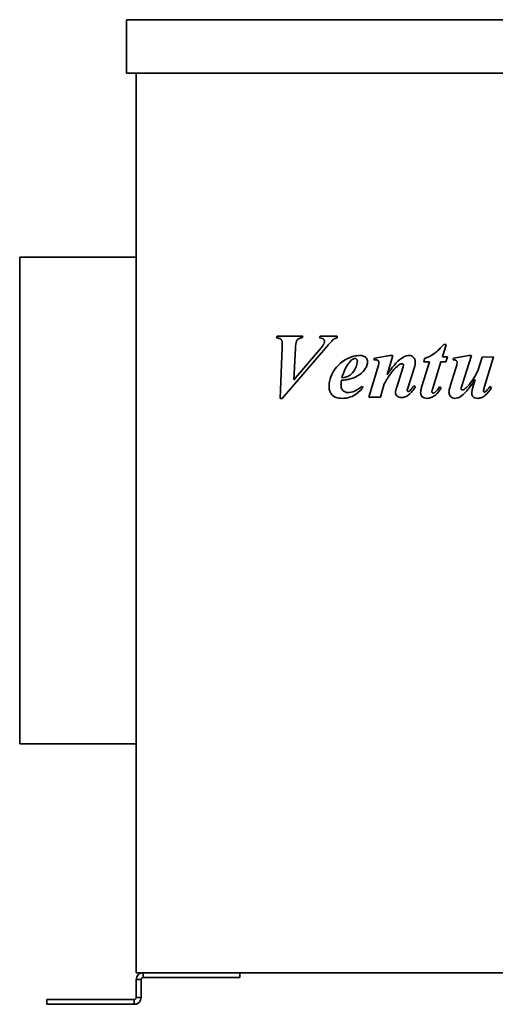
# Model space of a CAD drawing. Header units: millimetres. Extents: x 170 to 670, y 95 to 499.
# Tile 1 of 5: x 170 to 365, y 95 to 499. Entities that reach past the tile are written whole.
import ezdxf

# ---------------------------------------------------------------- set-up
doc = ezdxf.new("R2010")
doc.units = ezdxf.units.MM
doc.header["$LTSCALE"] = 2
doc.layers.add('Krawędzie widoczne(ISO)', color=7, linetype='Continuous', lineweight=35, true_color=0x262659)

msp = doc.modelspace()

# ---------------------------------------------------------------- linework, layer by layer
at = {"layer": 'Krawędzie widoczne(ISO)'}
for p, q in [((213.5, 499.23), (626.5, 499.23)), ((213.5, 477.23), (213.5, 499.23)), ((626.5, 477.23), (213.5, 477.23)), ((217.5, 107.73), (217.5, 477.23)), ((169.6, 401.73), (169.6, 201.73)), ((217.5, 401.73), (169.6, 401.73)), ((275.41, 369.2), (275.19, 368.52)), ((285.91, 369.2), (275.41, 369.2)), ((285.71, 368.52), (285.91, 369.2)), ((293.12, 369.2), (292.85, 368.52)), ((300.02, 369.2), (293.12, 369.2)), ((300.02, 368.52), (300.02, 369.2)), ((277.41, 364.54), (276.6, 343.62)), ((277.41, 343.62), (296.06, 365.29)), ((282.27, 351.3), (282.87, 364.33)), ((343.32, 360.78), (344.9, 365.8)), ((344.9, 365.8), (343.9, 365.8)), ((292.02, 362.64), (282.27, 351.3)), ((315.38, 360.19), (315.18, 359.49)), ((321.78, 361.29), (315.38, 360.19)), ((320.55, 353.39), (322.94, 361.29)), ((322.94, 361.29), (321.78, 361.29)), ((335.99, 360.02), (335.64, 358.66)), ((345.39, 360.78), (343.32, 360.78)), ((344.75, 358.66), (345.39, 360.78)), ((347.9, 360.19), (347.74, 359.49)), ((354.13, 361.29), (347.9, 360.19)), ((351.29, 348.77), (355.23, 361.29)), ((355.23, 361.29), (354.13, 361.29)), ((359.6, 360.62), (357.87, 354.98)), ((364.28, 360.78), (359.6, 360.62)), ((360.6, 348.53), (364.28, 360.78)), ((316.69, 356), (313.12, 344.2)), ((327.02, 356.25), (324.51, 348.34)), ((329.17, 348.28), (331.68, 356.04)), ((337.99, 358.66), (334.87, 348.67)), ((335.64, 358.66), (337.99, 358.66)), ((339.32, 347.83), (342.67, 358.66)), ((342.67, 358.66), (344.75, 358.66)), ((348.86, 356.12), (346.53, 348.75)), ((310.73, 348.12), (310.17, 348.59)), ((317.83, 344.2), (319.43, 349.67)), ((332.21, 348.46), (331.52, 348.87)), ((342.79, 347.95), (342.14, 348.36)), ((356.76, 351.43), (355.84, 348.3)), ((363.48, 348.16), (362.85, 348.59)), ((313.12, 344.2), (317.83, 344.2)), ((276.6, 343.62), (277.41, 343.62)), ((217.5, 201.73), (169.6, 201.73)), ((622.5, 107.73), (217.5, 107.73)), ((220.3, 107.73), (220.3, 106.61)), ((220.3, 106.61), (220.3, 105.73)), ((220.3, 105.73), (235.47, 105.73)), ((242.98, 105.73), (235.47, 105.73)), ((242.98, 105.73), (258.28, 105.73)), ((260.03, 105.73), (258.28, 105.73)), ((260.03, 107.73), (260.03, 105.73)), ((217.5, 104.93), (217.5, 97.57)), ((218.62, 104.93), (217.5, 104.93)), ((219.5, 104.93), (218.62, 104.93)), ((219.5, 97.57), (219.5, 104.93)), ((217.5, 97.57), (218.38, 97.57)), ((218.38, 97.57), (219.5, 97.57)), ((180.71, 96.77), (182.46, 96.77)), ((180.71, 94.77), (180.71, 96.77)), ((182.46, 94.77), (180.71, 94.77)), ((182.46, 96.77), (204.38, 96.77)), ((182.46, 94.77), (204.38, 94.77)), ((204.38, 96.77), (212.87, 96.77)), ((212.87, 94.77), (204.38, 94.77)), ((212.87, 96.77), (215.7, 96.77)), ((212.87, 94.77), (215.7, 94.77)), ((216.7, 96.77), (215.7, 96.77)), ((215.7, 94.77), (216.7, 94.77)), ((216.7, 95.89), (216.7, 96.77)), ((216.7, 94.77), (216.7, 95.89))]:
    msp.add_line(p, q, dxfattribs=at)
for points, knots in [([(275.19, 368.52), (275.72, 368.48), (276.21, 368.39), (276.82, 368.1), (276.95, 367.98), (277.17, 367.74), (277.26, 367.57), (277.44, 367.09), (277.47, 366.77), (277.47, 366.46)], [-0.2490147, -0.2490147, -0.2490147, -0.2490147, -0.1895994, -0.1895994, -0.1521457, -0.1521457, -0.0927903, -0.0927903, 0, 0, 0, 0]), ([(282.87, 364.33), (282.91, 365.49), (283.05, 366.48), (283.47, 367.46), (283.61, 367.67), (284.02, 368.06), (284.26, 368.21), (284.9, 368.47), (285.31, 368.52), (285.71, 368.52)], [-0.4697025, -0.4697025, -0.4697025, -0.4697025, -0.2877002, -0.2877002, -0.2074377, -0.2074377, -0.1194945, -0.1194945, 0, 0, 0, 0]), ([(292.85, 368.52), (293.27, 368.45), (293.7, 368.36), (294.22, 368.13), (294.37, 368.03), (294.61, 367.77), (294.69, 367.66), (294.79, 367.41), (294.81, 367.29), (294.81, 367.15)], [-0.259883, -0.259883, -0.259883, -0.259883, -0.1436378, -0.1436378, -0.0807471, -0.0807471, -0.03994, -0.03994, 0, 0, 0, 0]), ([(298.57, 367.87), (298.77, 368.02), (298.99, 368.14), (299.47, 368.36), (299.75, 368.45), (300.02, 368.52)], [-0.1597151, -0.1597151, -0.1597151, -0.1597151, -0.0854417, -0.0854417, 0, 0, 0, 0]), ([(277.47, 366.46), (277.47, 366.41), (277.46, 366.1), (277.45, 365.52), (277.43, 364.94), (277.41, 364.54)], [-0.1714471, -0.1714471, -0.1714471, -0.1714471, -0.1198501, -0.1198501, 0, 0, 0, 0]), ([(294.81, 367.15), (294.81, 366.92), (294.77, 366.69), (294.59, 366.08), (294.41, 365.75), (294.05, 365.07), (293.21, 364.01), (292.02, 362.64)], [-0.6633217, -0.6633217, -0.6633217, -0.6633217, -0.6203645, -0.6203645, -0.5455503, -0.5455503, 0, 0, 0, 0]), ([(296.06, 365.29), (296.52, 365.82), (297.05, 366.42), (297.87, 367.26), (298.25, 367.63), (298.57, 367.87)], [-0.2972705, -0.2972705, -0.2972705, -0.2972705, -0.1208247, -0.1208247, 0, 0, 0, 0]), ([(343.9, 365.8), (341.71, 363.39), (340.47, 362.45), (338.7, 361.21), (337.36, 360.55), (335.99, 360.02)], [-0.6505115, -0.6505115, -0.6505115, -0.6505115, -0.4385322, -0.4385322, 0, 0, 0, 0]), ([(309.36, 361.29), (308.53, 361.29), (307.72, 361.19), (306.07, 360.79), (305.26, 360.49), (303.35, 359.57), (301.74, 358.63), (298.74, 355.4), (297.92, 353.69), (297, 351.32), (296.71, 349.96), (296.71, 348.57)], [-1.535949, -1.535949, -1.535949, -1.535949, -1.319391, -1.319391, -1.091451, -1.091451, -0.763345, -0.763345, -0.419332, -0.419332, 0, 0, 0, 0]), ([(305.33, 358.84), (305.56, 359.1), (305.82, 359.35), (306.31, 359.73), (306.55, 359.88), (306.97, 360.03), (307.14, 360.07), (307.31, 360.07)], [-0.2371908, -0.2371908, -0.2371908, -0.2371908, -0.1336697, -0.1336697, -0.0521754, -0.0521754, 0, 0, 0, 0]), ([(307.31, 360.07), (307.46, 360.07), (307.6, 360.04), (307.85, 359.94), (307.96, 359.87), (308.1, 359.72), (308.19, 359.61), (308.31, 359.3), (308.34, 359.13), (308.34, 358.96)], [-0.2665624, -0.2665624, -0.2665624, -0.2665624, -0.1782034, -0.1782034, -0.101379, -0.101379, -0.0505535, -0.0505535, 0, 0, 0, 0]), ([(312.5, 358.7), (312.5, 358.89), (312.49, 359.07), (312.41, 359.43), (312.36, 359.6), (312.15, 360.06), (311.96, 360.32), (311.59, 360.67), (311.32, 360.89), (310.39, 361.23), (309.86, 361.29), (309.36, 361.29)], [-0.8558076, -0.8558076, -0.8558076, -0.8558076, -0.7040722, -0.7040722, -0.560056, -0.560056, -0.2970004, -0.2970004, -0.1521953, -0.1521953, 0, 0, 0, 0]), ([(329.7, 361.29), (329.31, 361.29), (328.91, 361.23), (327.94, 360.96), (327.46, 360.72), (326.35, 360.15), (325.3, 359.26), (324.21, 358.13)], [-0.6223656, -0.6223656, -0.6223656, -0.6223656, -0.5637973, -0.5637973, -0.4719778, -0.4719778, 0, 0, 0, 0]), ([(332.17, 358.51), (332.17, 358.74), (332.15, 358.97), (332.07, 359.39), (332.01, 359.6), (331.79, 360.1), (331.6, 360.38), (331.12, 360.84), (330.87, 361), (330.31, 361.24), (330.01, 361.29), (329.7, 361.29)], [-0.434157, -0.434157, -0.434157, -0.434157, -0.3605494, -0.3605494, -0.2922724, -0.2922724, -0.1822034, -0.1822034, -0.0933221, -0.0933221, 0, 0, 0, 0]), ([(308.34, 358.96), (308.34, 358.15), (308.13, 357.34), (307.6, 356.05), (307.14, 355.09), (306.12, 353.92), (305.55, 353.34), (304.41, 352.68), (303.67, 352.34), (301.94, 352.08)], [-7.76471, -7.76471, -7.76471, -7.76471, -4.065446, -4.065446, -1.456197, -1.456197, -0.52465, -0.52465, 0, 0, 0, 0]), ([(301.94, 352.08), (302.34, 353.41), (302.84, 354.78), (303.97, 357.03), (304.58, 358.01), (305.33, 358.84)], [-0.7546689, -0.7546689, -0.7546689, -0.7546689, -0.3358974, -0.3358974, 0, 0, 0, 0]), ([(305.39, 351.67), (307.59, 352.27), (308.89, 353.16), (310.33, 354.21), (311.11, 355.07), (311.73, 356.08)], [-0.5357769, -0.5357769, -0.5357769, -0.5357769, -0.3549918, -0.3549918, 0, 0, 0, 0]), ([(311.73, 356.08), (311.97, 356.49), (312.17, 356.92), (312.44, 357.8), (312.5, 358.25), (312.5, 358.7)], [-0.2776952, -0.2776952, -0.2776952, -0.2776952, -0.1355753, -0.1355753, 0, 0, 0, 0]), ([(315.18, 359.49), (315.53, 359.49), (315.91, 359.48), (316.34, 359.42), (316.53, 359.39), (316.83, 359.24), (316.92, 359.18), (317.04, 359.06), (317.11, 358.98), (317.2, 358.74), (317.22, 358.62), (317.22, 358.49)], [-0.5201797, -0.5201797, -0.5201797, -0.5201797, -0.2603693, -0.2603693, -0.1371936, -0.1371936, -0.075774, -0.075774, -0.0376815, -0.0376815, 0, 0, 0, 0]), ([(317.22, 358.49), (317.21, 358.2), (317.15, 357.84), (316.97, 357.02), (316.83, 356.48), (316.69, 356)], [-0.2510611, -0.2510611, -0.2510611, -0.2510611, -0.148481, -0.148481, 0, 0, 0, 0]), ([(319.43, 349.67), (320.21, 351.12), (321.1, 352.57), (322.89, 354.98), (323.8, 356.04), (324.82, 356.94)], [-0.9017021, -0.9017021, -0.9017021, -0.9017021, -0.4064927, -0.4064927, 0, 0, 0, 0]), ([(324.21, 358.13), (323.71, 357.59), (323.13, 356.87), (321.98, 355.38), (321.22, 354.33), (320.55, 353.39)], [-0.5617697, -0.5617697, -0.5617697, -0.5617697, -0.3470298, -0.3470298, 0, 0, 0, 0]), ([(324.82, 356.94), (325.3, 357.36), (325.76, 357.67), (326.34, 357.86), (326.51, 357.9), (326.68, 357.9)], [-0.1849619, -0.1849619, -0.1849619, -0.1849619, -0.0505499, -0.0505499, 0, 0, 0, 0]), ([(326.68, 357.9), (326.73, 357.9), (326.78, 357.9), (326.88, 357.87), (326.93, 357.86), (327.06, 357.79), (327.13, 357.73), (327.2, 357.65), (327.24, 357.6), (327.28, 357.5), (327.29, 357.45), (327.29, 357.39)], [-0.06952232, -0.06952232, -0.06952232, -0.06952232, -0.06010414, -0.06010414, -0.05100747, -0.05100747, -0.0338329, -0.0338329, -0.01675096, -0.01675096, 0, 0, 0, 0]), ([(327.29, 357.39), (327.29, 357.25), (327.26, 357.08), (327.17, 356.7), (327.1, 356.46), (327.02, 356.25)], [-0.1168132, -0.1168132, -0.1168132, -0.1168132, -0.06779, -0.06779, 0, 0, 0, 0]), ([(331.68, 356.04), (331.83, 356.48), (331.96, 356.93), (332.12, 357.75), (332.17, 358.14), (332.17, 358.51)], [-0.25054, -0.25054, -0.25054, -0.25054, -0.1125185, -0.1125185, 0, 0, 0, 0]), ([(347.74, 359.49), (347.96, 359.49), (348.22, 359.49), (348.62, 359.43), (348.74, 359.39), (348.97, 359.28), (349.07, 359.21), (349.24, 359.03), (349.28, 358.95), (349.35, 358.78), (349.37, 358.67), (349.37, 358.55)], [-0.121581, -0.121581, -0.121581, -0.121581, -0.0956588, -0.0956588, -0.0742607, -0.0742607, -0.0545351, -0.0545351, -0.0338392, -0.0338392, 0, 0, 0, 0]), ([(349.37, 358.55), (349.37, 358.31), (349.31, 357.97), (349.14, 357.15), (348.99, 356.59), (348.86, 356.12)], [-0.2519693, -0.2519693, -0.2519693, -0.2519693, -0.1469449, -0.1469449, 0, 0, 0, 0]), ([(357.87, 354.98), (357.22, 353.75), (356.5, 352.5), (355.13, 350.42), (354.44, 349.48), (353.7, 348.67)], [-0.7476113, -0.7476113, -0.7476113, -0.7476113, -0.3302637, -0.3302637, 0, 0, 0, 0]), ([(296.71, 348.57), (296.71, 348.05), (296.78, 347.54), (297.05, 346.55), (297.26, 346.1), (297.89, 345.09), (298.24, 344.8), (298.68, 344.42), (299.13, 344.19), (300.41, 343.77), (301.31, 343.68), (302.15, 343.68)], [-0.4610379, -0.4610379, -0.4610379, -0.4610379, -0.4432687, -0.4432687, -0.4259714, -0.4259714, -0.4024571, -0.4024571, -0.2518623, -0.2518623, 0, 0, 0, 0]), ([(301.62, 349.14), (301.62, 349.43), (301.63, 349.73), (301.69, 350.38), (301.73, 350.76), (301.78, 351.12)], [-0.1957361, -0.1957361, -0.1957361, -0.1957361, -0.1090517, -0.1090517, 0, 0, 0, 0]), ([(304.56, 346.09), (304.12, 346.09), (303.69, 346.16), (302.97, 346.46), (302.68, 346.66), (302.24, 347.11), (302.02, 347.39), (301.68, 348.22), (301.62, 348.68), (301.62, 349.14)], [-0.6502662, -0.6502662, -0.6502662, -0.6502662, -0.4405223, -0.4405223, -0.2697724, -0.2697724, -0.1371019, -0.1371019, 0, 0, 0, 0]), ([(301.78, 351.12), (302.45, 351.17), (303.15, 351.25), (304.34, 351.43), (304.89, 351.53), (305.39, 351.67)], [-0.3602885, -0.3602885, -0.3602885, -0.3602885, -0.1577625, -0.1577625, 0, 0, 0, 0]), ([(302.15, 343.68), (302.93, 343.68), (303.71, 343.76), (305.36, 344.14), (306.06, 344.44), (308.08, 345.46), (309.48, 346.71), (310.73, 348.12)], [-0.9307119, -0.9307119, -0.9307119, -0.9307119, -0.7606828, -0.7606828, -0.5628392, -0.5628392, 0, 0, 0, 0]), ([(310.17, 348.59), (308.55, 347.27), (307.55, 346.79), (306.19, 346.26), (305.39, 346.09), (304.56, 346.09)], [-0.436929, -0.436929, -0.436929, -0.436929, -0.2490199, -0.2490199, 0, 0, 0, 0]), ([(324.51, 348.34), (324.38, 347.91), (324.25, 347.44), (324.1, 346.7), (324.04, 346.34), (324.04, 346.03)], [-0.2286452, -0.2286452, -0.2286452, -0.2286452, -0.0926975, -0.0926975, 0, 0, 0, 0]), ([(326.49, 343.97), (327.01, 343.97), (327.5, 344.07), (328.5, 344.45), (328.98, 344.75), (330.49, 345.93), (331.42, 347.16), (332.21, 348.46)], [-0.8207109, -0.8207109, -0.8207109, -0.8207109, -0.6480409, -0.6480409, -0.4586937, -0.4586937, 0, 0, 0, 0]), ([(328.84, 346.95), (328.84, 347.08), (328.89, 347.28), (328.99, 347.71), (329.09, 348.02), (329.17, 348.28)], [-0.1295674, -0.1295674, -0.1295674, -0.1295674, -0.0818986, -0.0818986, 0, 0, 0, 0]), ([(330.99, 348.12), (330.78, 347.82), (330.56, 347.53), (330.12, 347.04), (329.9, 346.82), (329.66, 346.63)], [-0.1989401, -0.1989401, -0.1989401, -0.1989401, -0.0912018, -0.0912018, 0, 0, 0, 0]), ([(331.52, 348.87), (331.42, 348.73), (331.3, 348.57), (331.13, 348.33), (331.05, 348.22), (330.99, 348.12)], [-0.08902654, -0.08902654, -0.08902654, -0.08902654, -0.03558765, -0.03558765, 0, 0, 0, 0]), ([(334.87, 348.67), (334.72, 348.18), (334.58, 347.65), (334.41, 346.75), (334.36, 346.33), (334.36, 345.93)], [-0.2749031, -0.2749031, -0.2749031, -0.2749031, -0.1199944, -0.1199944, 0, 0, 0, 0]), ([(336.99, 343.68), (337.57, 343.68), (338.14, 343.81), (339.22, 344.23), (339.83, 344.56), (341.38, 345.79), (342.17, 346.87), (342.79, 347.95)], [-0.8060586, -0.8060586, -0.8060586, -0.8060586, -0.5916034, -0.5916034, -0.3756404, -0.3756404, 0, 0, 0, 0]), ([(342.14, 348.36), (341.82, 347.9), (341.46, 347.43), (340.82, 346.7), (340.5, 346.37), (340.18, 346.12)], [-0.2921562, -0.2921562, -0.2921562, -0.2921562, -0.1232835, -0.1232835, 0, 0, 0, 0]), ([(346.53, 348.75), (346.38, 348.29), (346.23, 347.8), (346.06, 346.97), (346, 346.58), (346, 346.22)], [-0.2542724, -0.2542724, -0.2542724, -0.2542724, -0.1082446, -0.1082446, 0, 0, 0, 0]), ([(351, 347.57), (351, 347.69), (351.03, 347.86), (351.13, 348.27), (351.21, 348.54), (351.29, 348.77)], [-0.1259563, -0.1259563, -0.1259563, -0.1259563, -0.0730778, -0.0730778, 0, 0, 0, 0]), ([(353.7, 348.67), (353.35, 348.29), (352.94, 347.88), (352.32, 347.44), (352.09, 347.31), (351.74, 347.19), (351.6, 347.16), (351.47, 347.16)], [-0.2672044, -0.2672044, -0.2672044, -0.2672044, -0.112487, -0.112487, -0.0394395, -0.0394395, 0, 0, 0, 0]), ([(353.31, 346.73), (353.77, 347.24), (354.32, 347.97), (355.39, 349.43), (356.12, 350.49), (356.76, 351.43)], [-0.541332, -0.541332, -0.541332, -0.541332, -0.3402271, -0.3402271, 0, 0, 0, 0]), ([(355.84, 348.3), (355.7, 347.85), (355.57, 347.37), (355.41, 346.55), (355.35, 346.16), (355.35, 345.79)], [-0.2529384, -0.2529384, -0.2529384, -0.2529384, -0.1105834, -0.1105834, 0, 0, 0, 0]), ([(357.83, 343.68), (358.35, 343.68), (358.85, 343.78), (359.86, 344.16), (360.34, 344.46), (361.84, 345.64), (362.73, 346.85), (363.48, 348.16)], [-0.8164833, -0.8164833, -0.8164833, -0.8164833, -0.6412934, -0.6412934, -0.4524397, -0.4524397, 0, 0, 0, 0]), ([(360.15, 346.73), (360.15, 346.81), (360.2, 347.01), (360.36, 347.67), (360.5, 348.16), (360.6, 348.53)], [-0.2003956, -0.2003956, -0.2003956, -0.2003956, -0.1142257, -0.1142257, 0, 0, 0, 0]), ([(362.85, 348.59), (362.55, 348.15), (362.2, 347.68), (361.61, 346.99), (361.33, 346.7), (361.07, 346.5)], [-0.2341215, -0.2341215, -0.2341215, -0.2341215, -0.0978272, -0.0978272, 0, 0, 0, 0]), ([(324.04, 346.03), (324.04, 345.89), (324.06, 345.75), (324.11, 345.48), (324.15, 345.36), (324.3, 344.99), (324.46, 344.78), (324.78, 344.47), (324.99, 344.3), (325.71, 344.02), (326.1, 343.97), (326.49, 343.97)], [-0.5559923, -0.5559923, -0.5559923, -0.5559923, -0.4705193, -0.4705193, -0.3887563, -0.3887563, -0.2282727, -0.2282727, -0.1168995, -0.1168995, 0, 0, 0, 0]), ([(329.27, 346.46), (329.25, 346.46), (329.22, 346.47), (329.17, 346.48), (329.15, 346.49), (329.07, 346.53), (329.02, 346.58), (328.94, 346.67), (328.9, 346.72), (328.85, 346.83), (328.84, 346.89), (328.84, 346.95)], [-0.06623934, -0.06623934, -0.06623934, -0.06623934, -0.06018496, -0.06018496, -0.05373728, -0.05373728, -0.03739305, -0.03739305, -0.01809587, -0.01809587, 0, 0, 0, 0]), ([(329.66, 346.63), (329.59, 346.57), (329.52, 346.52), (329.38, 346.47), (329.33, 346.46), (329.27, 346.46)], [-0.04278983, -0.04278983, -0.04278983, -0.04278983, -0.01699572, -0.01699572, 0, 0, 0, 0]), ([(334.36, 345.93), (334.36, 345.77), (334.37, 345.61), (334.43, 345.3), (334.48, 345.16), (334.65, 344.76), (334.81, 344.54), (335.14, 344.22), (335.37, 344.03), (336.14, 343.74), (336.57, 343.68), (336.99, 343.68)], [-0.633118, -0.633118, -0.633118, -0.633118, -0.5279407, -0.5279407, -0.428455, -0.428455, -0.2458664, -0.2458664, -0.1261178, -0.1261178, 0, 0, 0, 0]), ([(338.99, 346.3), (338.99, 346.51), (339.03, 346.74), (339.14, 347.24), (339.23, 347.55), (339.32, 347.83)], [-0.1514748, -0.1514748, -0.1514748, -0.1514748, -0.0891758, -0.0891758, 0, 0, 0, 0]), ([(339.52, 345.85), (339.48, 345.85), (339.43, 345.85), (339.35, 345.88), (339.3, 345.89), (339.2, 345.94), (339.15, 345.99), (339.07, 346.07), (339.04, 346.11), (339, 346.2), (338.99, 346.25), (338.99, 346.3)], [-0.07211935, -0.07211935, -0.07211935, -0.07211935, -0.06005525, -0.06005525, -0.04816062, -0.04816062, -0.02985783, -0.02985783, -0.01495851, -0.01495851, 0, 0, 0, 0]), ([(340.18, 346.12), (340.08, 346.03), (339.96, 345.96), (339.74, 345.87), (339.63, 345.85), (339.52, 345.85)], [-0.07219859, -0.07219859, -0.07219859, -0.07219859, -0.03242126, -0.03242126, 0, 0, 0, 0]), ([(346, 346.22), (346, 346.02), (346.02, 345.83), (346.09, 345.46), (346.14, 345.28), (346.34, 344.82), (346.53, 344.56), (346.98, 344.14), (347.22, 343.97), (347.78, 343.74), (348.08, 343.68), (348.39, 343.68)], [-0.3927244, -0.3927244, -0.3927244, -0.3927244, -0.3341551, -0.3341551, -0.2791767, -0.2791767, -0.1816354, -0.1816354, -0.0931489, -0.0931489, 0, 0, 0, 0]), ([(348.39, 343.68), (348.74, 343.68), (349.09, 343.74), (349.97, 343.99), (350.38, 344.21), (351.32, 344.73), (352.27, 345.58), (353.31, 346.73)], [-0.6124846, -0.6124846, -0.6124846, -0.6124846, -0.5544834, -0.5544834, -0.4643112, -0.4643112, 0, 0, 0, 0]), ([(351.13, 347.3), (351.1, 347.32), (351.09, 347.34), (351.05, 347.38), (351.04, 347.4), (351.01, 347.47), (351, 347.52), (351, 347.57)], [-0.03047154, -0.03047154, -0.03047154, -0.03047154, -0.02213431, -0.02213431, -0.0141371, -0.0141371, 0, 0, 0, 0]), ([(351.47, 347.16), (351.41, 347.16), (351.34, 347.17), (351.22, 347.22), (351.17, 347.25), (351.13, 347.3)], [-0.0390198, -0.0390198, -0.0390198, -0.0390198, -0.01946351, -0.01946351, 0, 0, 0, 0]), ([(355.35, 345.79), (355.35, 345.64), (355.37, 345.49), (355.42, 345.21), (355.46, 345.08), (355.62, 344.72), (355.76, 344.51), (356.1, 344.18), (356.33, 344.01), (357.03, 343.74), (357.43, 343.68), (357.83, 343.68)], [-0.4755623, -0.4755623, -0.4755623, -0.4755623, -0.4065488, -0.4065488, -0.3416102, -0.3416102, -0.2244171, -0.2244171, -0.1188782, -0.1188782, 0, 0, 0, 0]), ([(360.58, 346.28), (360.55, 346.28), (360.53, 346.28), (360.47, 346.3), (360.44, 346.31), (360.38, 346.34), (360.33, 346.38), (360.23, 346.5), (360.2, 346.55), (360.16, 346.65), (360.15, 346.69), (360.15, 346.73)], [-0.09597946, -0.09597946, -0.09597946, -0.09597946, -0.07737046, -0.07737046, -0.0584879, -0.0584879, -0.03027147, -0.03027147, -0.01256202, -0.01256202, 0, 0, 0, 0]), ([(361.07, 346.5), (360.99, 346.43), (360.9, 346.36), (360.72, 346.29), (360.65, 346.28), (360.58, 346.28)], [-0.05523526, -0.05523526, -0.05523526, -0.05523526, -0.02155277, -0.02155277, 0, 0, 0, 0]), ([(217.5, 104.93), (217.5, 105.3), (217.57, 105.66), (217.85, 106.34), (218.06, 106.65), (218.58, 107.17), (218.88, 107.37), (219.56, 107.66), (219.93, 107.73), (220.3, 107.73)], [0, 0, 0, 0, 0.1114459, 0.1114459, 0.2219303, 0.2219303, 0.3324441, 0.3324441, 0.4438708, 0.4438708, 0.4438708, 0.4438708]), ([(220.3, 105.73), (220.29, 105.73), (220.27, 105.73), (220.26, 105.73), (220.24, 105.73), (220.23, 105.73), (220.21, 105.73), (220.2, 105.72), (220.18, 105.72), (220.17, 105.72), (220.16, 105.72), (220.14, 105.71), (220.13, 105.71), (220.11, 105.71), (220.1, 105.7), (220.08, 105.7), (220.07, 105.7), (220.06, 105.69), (220.04, 105.69), (220.03, 105.68), (220.02, 105.68), (220, 105.67), (220, 105.67), (219.99, 105.67), (219.99, 105.67), (219.98, 105.66), (219.97, 105.66), (219.96, 105.66), (219.95, 105.65), (219.94, 105.64), (219.92, 105.64), (219.91, 105.63), (219.9, 105.62), (219.89, 105.61), (219.87, 105.61), (219.86, 105.6), (219.85, 105.59), (219.84, 105.58), (219.82, 105.57), (219.81, 105.57), (219.8, 105.56), (219.79, 105.55), (219.78, 105.54), (219.77, 105.53), (219.76, 105.52), (219.75, 105.51), (219.74, 105.5), (219.73, 105.5), (219.73, 105.49), (219.72, 105.49), (219.72, 105.48), (219.72, 105.48), (219.71, 105.47), (219.7, 105.46), (219.69, 105.45), (219.68, 105.44), (219.67, 105.42), (219.66, 105.41), (219.65, 105.4), (219.64, 105.39), (219.64, 105.38), (219.63, 105.37), (219.62, 105.35), (219.61, 105.34), (219.61, 105.33), (219.6, 105.32), (219.59, 105.3), (219.59, 105.29), (219.58, 105.28), (219.57, 105.26), (219.57, 105.25), (219.56, 105.24), (219.56, 105.23), (219.55, 105.22), (219.55, 105.2), (219.54, 105.18), (219.54, 105.17), (219.53, 105.16), (219.53, 105.14), (219.52, 105.13), (219.52, 105.11), (219.52, 105.1), (219.52, 105.09), (219.51, 105.07), (219.51, 105.06), (219.51, 105.04), (219.51, 105.03), (219.5, 105.02), (219.5, 105), (219.5, 104.99), (219.5, 104.97), (219.5, 104.96), (219.5, 104.94), (219.5, 104.93)], [0, 0, 0, 0, 0.0045101, 0.0045101, 0.0045101, 0.0090347, 0.0090347, 0.0090347, 0.0135712, 0.0135712, 0.0135712, 0.0181164, 0.0181164, 0.0181164, 0.0226675, 0.0226675, 0.0226675, 0.0272215, 0.0272215, 0.0272215, 0.0317752, 0.0317752, 0.0317752, 0.0329356, 0.0329356, 0.0329356, 0.0363326, 0.0363326, 0.0363326, 0.0409077, 0.0409077, 0.0409077, 0.0454982, 0.0454982, 0.0454982, 0.0501006, 0.0501006, 0.0501006, 0.0547115, 0.0547115, 0.0547115, 0.0593273, 0.0593273, 0.0593273, 0.0639446, 0.0639446, 0.0639446, 0.0669649, 0.0669649, 0.0669649, 0.0685613, 0.0685613, 0.0685613, 0.0731932, 0.0731932, 0.0731932, 0.0778428, 0.0778428, 0.0778428, 0.0825066, 0.0825066, 0.0825066, 0.0871814, 0.0871814, 0.0871814, 0.0918634, 0.0918634, 0.0918634, 0.0965493, 0.0965493, 0.0965493, 0.100365, 0.100365, 0.100365, 0.105938, 0.105938, 0.105938, 0.1106614, 0.1106614, 0.1106614, 0.115401, 0.115401, 0.115401, 0.1201519, 0.1201519, 0.1201519, 0.1249091, 0.1249091, 0.1249091, 0.1296672, 0.1296672, 0.1296672, 0.1344212, 0.1344212, 0.1344212, 0.1344212]), ([(219.5, 97.57), (219.5, 97.19), (219.42, 96.82), (219.14, 96.14), (218.92, 95.83), (218.4, 95.31), (218.09, 95.11), (217.59, 94.91), (217.41, 94.86), (217.06, 94.79), (216.88, 94.77), (216.7, 94.77)], [0, 0, 0, 0, 0.1211213, 0.1211213, 0.2427051, 0.2427051, 0.3638749, 0.3638749, 0.4245444, 0.4245444, 0.4853945, 0.4853945, 0.4853945, 0.4853945]), ([(216.7, 96.77), (216.8, 96.77), (216.9, 96.79), (217.08, 96.86), (217.17, 96.91), (217.32, 97.06), (217.39, 97.14), (217.48, 97.35), (217.5, 97.46), (217.5, 97.57)], [-0.238205, -0.238205, -0.238205, -0.238205, -0.1772118, -0.1772118, -0.118791, -0.118791, -0.0580717, -0.0580717, 0, 0, 0, 0])]:
    msp.add_open_spline(points, degree=3, knots=knots, dxfattribs=at)

doc.saveas('drawing.dxf')
